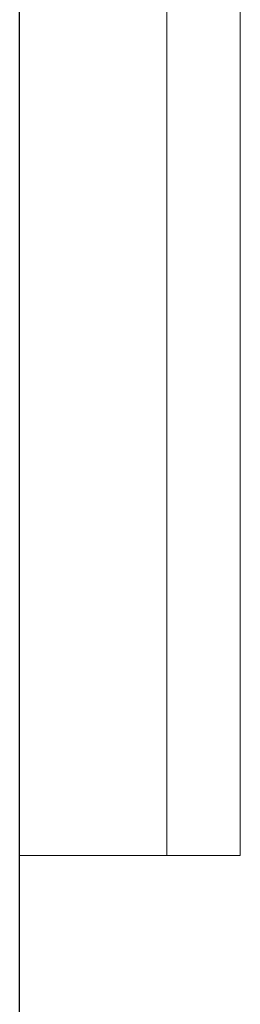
# Model space of a CAD drawing. Header units: metres. Extents: x 397.7 to 427.5, y 12.7 to 28.4.
# Tile 39 of 58: x 404.437 to 404.467, y 26.9703 to 27.104. Entities that reach past the tile are written whole.
import ezdxf

# ---------------------------------------------------------------- set-up
doc = ezdxf.new("R2010")
doc.units = ezdxf.units.M
for name, color, linetype, lineweight in [('A-GENM-____-OTLN', 7, 'Continuous', 18), ('A-WALL-____-MCUT', 7, 'Continuous', 25), ('A-WALL-____-OTLN', 7, 'Continuous', 25)]:
    doc.layers.add(name, color=color, linetype=linetype, lineweight=lineweight)

# ---------------------------------------------------------------- blocks, each defined once
blk = doc.blocks.new('Family - LONDR55-XX_ZZ-ARQ-CAA-M3D-Londres55-156494-06_ENLLUMENAT_P3')
at = {"layer": 'A-GENM-____-OTLN', "color": 253, "true_color": 0xaaaaaa}
for p, q in [((0.6, 0.03), (0, 0.03)), ((0, 0.03), (0, 0.01)), ((0, 0.03), (0, 0.01)), ((0.6, 0.03), (0, 0.03)), ((0.6, 0.01), (0, 0.01)), ((0, 0.01), (0, 0)), ((0, 0), (0, 0.01)), ((0, 0.01), (0.6, 0.01)), ((0, 0.01), (0.6, 0.01)), ((0, 0.01), (0.6, 0.01)), ((0, 0), (0.6, 0)), ((0.6, 0), (0, 0))]:
    blk.add_line(p, q, dxfattribs=at)
blk = doc.blocks.new('Family - Mirall P3-156495-06_ENLLUMENAT_P3')
blk.add_blockref('Family - LONDR55-XX_ZZ-ARQ-CAA-M3D-Londres55-156494-06_ENLLUMENAT_P3', (0, 0))
blk = doc.blocks.new('Family - Evans P3-156746-06_ENLLUMENAT_P3')
at = {"layer": 'A-WALL-____-MCUT', "color": 253, "true_color": 0xaaaaaa}
blk.add_line((0, 0), (4.54879, 0), dxfattribs=at)
at = {"layer": 'A-WALL-____-OTLN', "color": 253, "true_color": 0xaaaaaa}
blk.add_line((0, 0), (4.54879, 0), dxfattribs=at)
at = {"layer": 'A-WALL-____-OTLN', "color": 253, "lineweight": 18, "true_color": 0xaaaaaa}
blk.add_line((0, 0), (4.54879, 0), dxfattribs=at)
blk = doc.blocks.new('LONDR55-XX_ZZ-ARQ-CAA-M3D-Londres55_ifc-1-06_ENLLUMENAT_P3')
at = {"layer": 'A-GENM-____-OTLN', "color": 253, "lineweight": 18, "true_color": 0xaaaaaa, "rotation": 90}
blk.add_blockref('Family - Mirall P3-156495-06_ENLLUMENAT_P3', (404.46698, 26.99052), dxfattribs=at)
at = {"layer": 'A-WALL-____-OTLN', "color": 253, "lineweight": 18, "true_color": 0xaaaaaa, "rotation": 90}
blk.add_blockref('Family - Evans P3-156746-06_ENLLUMENAT_P3', (404.43698, 23.51946), dxfattribs=at)

msp = doc.modelspace()

# ---------------------------------------------------------------- block references
at = {"lineweight": 5}
msp.add_blockref('LONDR55-XX_ZZ-ARQ-CAA-M3D-Londres55_ifc-1-06_ENLLUMENAT_P3', (0, 0), dxfattribs=at)

doc.saveas('drawing.dxf')
